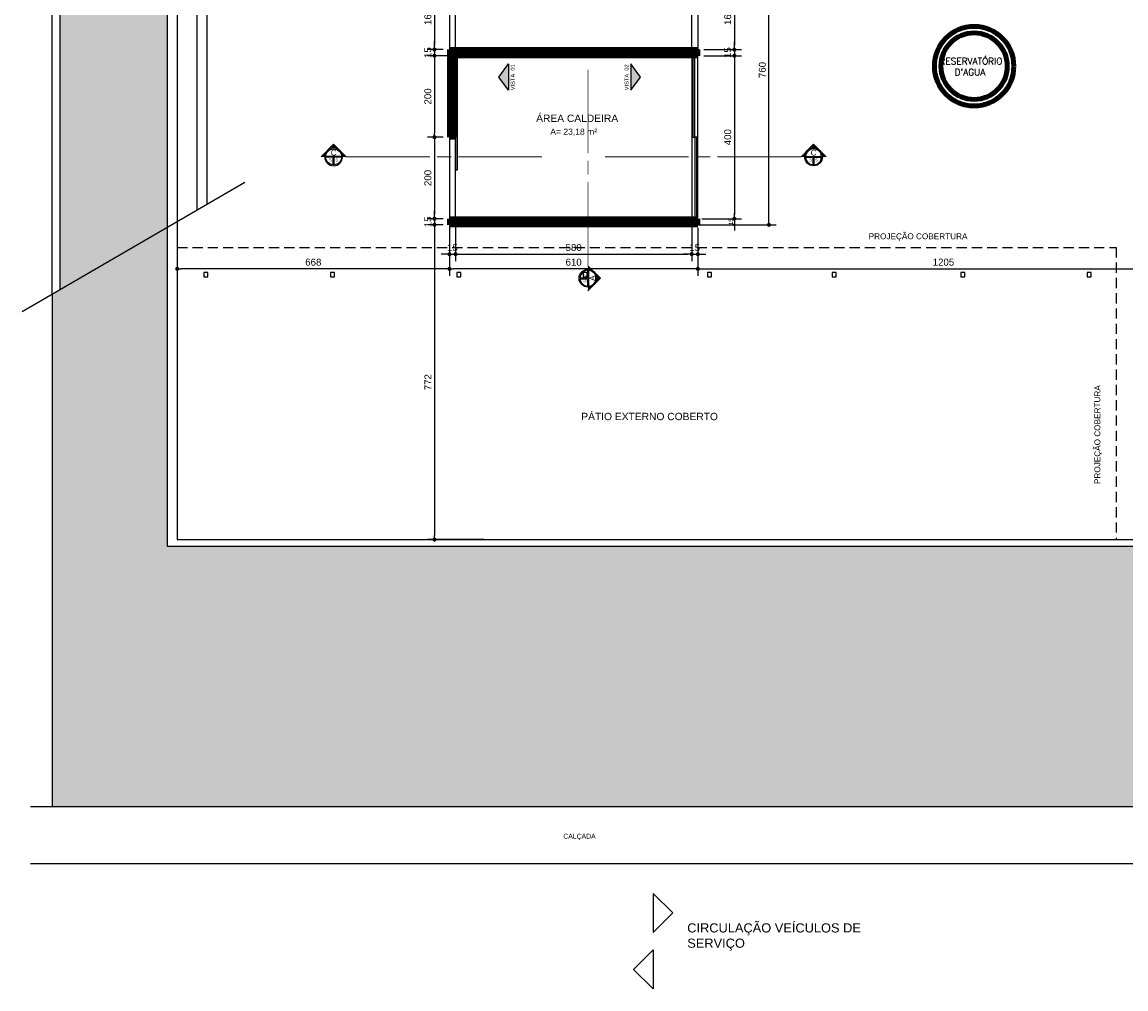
# Model space of a CAD drawing. Header units: metres. Extents: x -44 to 208, y -13 to 238.
# Tile 104 of 154: x 13 to 40, y 183 to 207. Entities that reach past the tile are written whole.
import ezdxf
from ezdxf.enums import TextEntityAlignment as Align

# ---------------------------------------------------------------- set-up
doc = ezdxf.new("R2010")
doc.units = ezdxf.units.M
doc.header["$MEASUREMENT"] = 0
doc.linetypes.add('HIDDEN', pattern=[0.375, 0.25, -0.125])
doc.layers.add('ALV-ALT', color=7, linetype='Continuous', lineweight=90)
for name, color, linetype in [('ALV-CONS', 12, 'Continuous'), ('CONTORNO', 8, 'Continuous'), ('CTA-GER', 35, 'Continuous'), ('EST-LAJ', 6, 'Continuous'), ('HTC-EST', 253, 'Continuous'), ('HTC-PIS', 8, 'Continuous'), ('PIS-DSN', 40, 'Continuous'), ('SMB-GER', 9, 'Continuous'), ('TXT-AMB', 25, 'Continuous'), ('TXT-ESP', 40, 'Continuous')]:
    doc.layers.add(name, color=color, linetype=linetype)
doc.styles.add('50-30', font='romans.shx', dxfattribs={"height": 0.16})
doc.styles.add('ARIAL', font='arial.ttf')
doc.styles.add('Griffe', font='arial.ttf')
doc.styles.add('Texto Ambiente 1-50', font='arial.ttf', dxfattribs={"height": 0.12})
doc.styles.add('Texto Cota', font='arial.ttf')
doc.styles.add('Texto Especificacao 1-50', font='arial.ttf', dxfattribs={"height": 0.1})
doc.dimstyles.new('ARQ-1-100', dxfattribs={"dimscale": 0, "dimtxt": 0.17, "dimasz": 0.1, "dimexe": 0.175, "dimexo": 0.15, "dimgap": 0.075, "dimtad": 1, "dimdec": 0, "dimlfac": 100, "dimzin": 1, "dimdsep": 46, "dimtxsty": 'Texto Cota', "dimblk1": 'DOT', "dimblk2": 'DOT', "dimsah": 1, "dimcen": 0.2, "dimclrd": 256, "dimclre": 256, "dimclrt": 15, "dimaunit": 1, "dimazin": 0, "dimtfac": 1.8, "dimtdec": 0, "dimtix": 1, "dimtmove": 2, "dimatfit": 1, "dimldrblk": 'DOT', "dimfxl": 1, "dimtolj": 1, "dimtzin": 4, "dimlwd": -1, "dimarcsym": 0})
doc.dimstyles.new('ARQ-1-50', dxfattribs={"dimscale": 0, "dimtxt": 0.1, "dimasz": 0.07, "dimexe": 0.075, "dimexo": 0.1, "dimgap": 0.035, "dimtad": 1, "dimdec": 0, "dimlfac": 100, "dimzin": 1, "dimdsep": 46, "dimtxsty": 'Texto Cota', "dimblk": 'DOT', "dimcen": 0.1, "dimclrd": 256, "dimclre": 256, "dimclrt": 15, "dimaunit": 1, "dimadec": 0, "dimazin": 0, "dimtfac": 1.8, "dimtdec": 0, "dimtix": 1, "dimtmove": 2, "dimatfit": 1, "dimldrblk": 'DOT', "dimfxl": 1, "dimtolj": 1, "dimtzin": 4, "dimlwd": -1, "dimarcsym": 0})
pattern_1 = [(45, (-54.386156, 108.869885), (-0.0070710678, 0.0070710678), [])]
pattern_2 = [(37.5, (0, 0), (-0.00629934, 0.19268238), [0, -0.152, 0, -0.17, 0, -0.1625]), (7.5, (0, 0), (0.17697767, 0.2822146), [0, -0.082, 0, -0.137, 0, -0.0525]), (327.5, (-0.123, 0), (0.31141419, 0.0005659), [0, -0.05, 0, -0.18, 0, -0.235]), (317.5, (-0.123, 0), (0.30061266, 0.08776756), [0, -0.025, 0, -0.118, 0, -0.135])]

# ---------------------------------------------------------------- blocks, each defined once
blk = doc.blocks.new('_DOT')
at = {"color": 0, "linetype": 'ByBlock'}
blk.add_line((-0.5, 0), (-1, 0), dxfattribs=at)
at = {"color": 0, "linetype": 'ByBlock', "const_width": 0.5}
blk.add_lwpolyline([(-0.25, 0, 1), (0.25, 0, 1)], format="xyb", close=True, dxfattribs=at)
blk = doc.blocks.new('*D4334')
at = {"layer": 'CTA-GER', "lineweight": -2, "transparency": 16777216}
for p, q in [((29.847, 207.561), (30.769, 207.561)), ((29.847, 205.957), (30.769, 205.957))]:
    blk.add_line(p, q, dxfattribs=at)
at = {"layer": 'CTA-GER', "transparency": 16777216}
blk.add_line((30.594, 207.461), (30.594, 206.057), dxfattribs=at)
at = {"layer": 'Defpoints', "color": 0, "transparency": 16777216}
for p in [(29.697, 207.561), (29.697, 205.957), (30.594, 205.957)]:
    blk.add_point(p, dxfattribs=at)
at = {"layer": 'CTA-GER', "transparency": 16777216, "xscale": 0.1, "yscale": 0.1, "zscale": 0.1}
for p, rotation in [((30.594, 207.561), 90), ((30.594, 205.957), 270)]:
    blk.add_blockref('_DOT', p, dxfattribs=dict(at, rotation=rotation))
at = {"layer": 'CTA-GER', "color": 15, "transparency": 16777216, "insert": (30.432, 206.759), "char_height": 0.17, "attachment_point": 5, "rotation": 90, "style": 'Texto Cota'}
blk.add_mtext('\\A1;160', dxfattribs=at)
blk = doc.blocks.new('*D4335')
at = {"layer": 'CTA-GER', "transparency": 16777216}
for p, q in [((30.594, 206.057), (30.594, 206.157)), ((30.594, 205.957), (30.594, 205.807)), ((30.594, 205.707), (30.594, 205.607))]:
    blk.add_line(p, q, dxfattribs=at)
at = {"layer": 'CTA-GER', "lineweight": -2, "transparency": 16777216}
for p, q in [((29.847, 205.957), (30.769, 205.957)), ((29.847, 205.807), (30.769, 205.807))]:
    blk.add_line(p, q, dxfattribs=at)
at = {"layer": 'Defpoints', "color": 0, "transparency": 16777216}
for p in [(29.697, 205.957), (29.697, 205.807), (30.594, 205.807)]:
    blk.add_point(p, dxfattribs=at)
at = {"layer": 'CTA-GER', "transparency": 16777216, "xscale": 0.1, "yscale": 0.1, "zscale": 0.1}
for p, rotation in [((30.594, 205.957), 270), ((30.594, 205.807), 90)]:
    blk.add_blockref('_DOT', p, dxfattribs=dict(at, rotation=rotation))
at = {"layer": 'CTA-GER', "color": 15, "transparency": 16777216, "insert": (30.432, 205.882), "char_height": 0.17, "attachment_point": 5, "rotation": 90, "style": 'Texto Cota'}
blk.add_mtext('\\A1;15', dxfattribs=at)
blk = doc.blocks.new('*D4336')
at = {"layer": 'CTA-GER', "lineweight": -2, "transparency": 16777216}
for p, q in [((29.847, 205.807), (30.769, 205.807)), ((29.847, 201.807), (30.769, 201.807))]:
    blk.add_line(p, q, dxfattribs=at)
at = {"layer": 'CTA-GER', "transparency": 16777216}
blk.add_line((30.594, 205.707), (30.594, 201.907), dxfattribs=at)
at = {"layer": 'Defpoints', "color": 0, "transparency": 16777216}
for p in [(29.697, 205.807), (29.697, 201.807), (30.594, 201.807)]:
    blk.add_point(p, dxfattribs=at)
at = {"layer": 'CTA-GER', "transparency": 16777216, "xscale": 0.1, "yscale": 0.1, "zscale": 0.1}
for p, rotation in [((30.594, 205.807), 90), ((30.594, 201.807), 270)]:
    blk.add_blockref('_DOT', p, dxfattribs=dict(at, rotation=rotation))
at = {"layer": 'CTA-GER', "color": 15, "transparency": 16777216, "insert": (30.432, 203.807), "char_height": 0.17, "attachment_point": 5, "rotation": 90, "style": 'Texto Cota'}
blk.add_mtext('\\A1;400', dxfattribs=at)
blk = doc.blocks.new('*D4337')
at = {"layer": 'CTA-GER', "lineweight": -2, "transparency": 16777216}
for p, q in [((29.797, 201.807), (30.669, 201.807)), ((29.797, 201.657), (30.669, 201.657))]:
    blk.add_line(p, q, dxfattribs=at)
at = {"layer": 'CTA-GER', "transparency": 16777216}
for p, q in [((30.594, 201.877), (30.594, 201.947)), ((30.594, 201.807), (30.594, 201.657)), ((30.594, 201.587), (30.594, 201.517))]:
    blk.add_line(p, q, dxfattribs=at)
at = {"layer": 'Defpoints', "color": 0, "transparency": 16777216}
for p in [(29.697, 201.807), (29.697, 201.657), (30.594, 201.657)]:
    blk.add_point(p, dxfattribs=at)
at = {"layer": 'CTA-GER', "transparency": 16777216, "xscale": 0.07, "yscale": 0.07, "zscale": 0.07}
for p, rotation in [((30.594, 201.807), 270), ((30.594, 201.657), 90)]:
    blk.add_blockref('_DOT', p, dxfattribs=dict(at, rotation=rotation))
at = {"layer": 'CTA-GER', "color": 15, "transparency": 16777216, "insert": (30.508, 201.732), "char_height": 0.1, "attachment_point": 5, "rotation": 90, "style": 'Texto Cota'}
blk.add_mtext('\\A1;15', dxfattribs=at)
blk = doc.blocks.new('*D4339')
at = {"layer": 'CTA-GER', "lineweight": -2, "transparency": 16777216}
for p, q in [((23.452, 207.561), (23.06, 207.561)), ((23.452, 205.957), (23.06, 205.957))]:
    blk.add_line(p, q, dxfattribs=at)
at = {"layer": 'CTA-GER', "transparency": 16777216}
blk.add_line((23.235, 207.461), (23.235, 206.057), dxfattribs=at)
at = {"layer": 'Defpoints', "color": 0, "transparency": 16777216}
for p in [(23.602, 207.561), (23.235, 205.957), (23.602, 205.957)]:
    blk.add_point(p, dxfattribs=at)
at = {"layer": 'CTA-GER', "transparency": 16777216, "xscale": 0.1, "yscale": 0.1, "zscale": 0.1}
for p, rotation in [((23.235, 207.561), 90), ((23.235, 205.957), 270)]:
    blk.add_blockref('_DOT', p, dxfattribs=dict(at, rotation=rotation))
at = {"layer": 'CTA-GER', "color": 15, "transparency": 16777216, "insert": (23.073, 206.759), "char_height": 0.17, "attachment_point": 5, "rotation": 90, "style": 'Texto Cota'}
blk.add_mtext('\\A1;160', dxfattribs=at)
blk = doc.blocks.new('*D4340')
at = {"layer": 'CTA-GER', "transparency": 16777216}
for p, q in [((23.235, 206.057), (23.235, 206.157)), ((23.235, 205.957), (23.235, 205.807)), ((23.235, 205.707), (23.235, 205.607))]:
    blk.add_line(p, q, dxfattribs=at)
at = {"layer": 'CTA-GER', "lineweight": -2, "transparency": 16777216}
for p, q in [((23.452, 205.957), (23.06, 205.957)), ((23.602, 205.807), (23.06, 205.807))]:
    blk.add_line(p, q, dxfattribs=at)
at = {"layer": 'Defpoints', "color": 0, "transparency": 16777216}
for p in [(23.602, 205.957), (23.235, 205.807), (23.752, 205.807)]:
    blk.add_point(p, dxfattribs=at)
at = {"layer": 'CTA-GER', "transparency": 16777216, "xscale": 0.1, "yscale": 0.1, "zscale": 0.1}
for p, rotation in [((23.235, 205.957), 270), ((23.235, 205.807), 90)]:
    blk.add_blockref('_DOT', p, dxfattribs=dict(at, rotation=rotation))
at = {"layer": 'CTA-GER', "color": 15, "transparency": 16777216, "insert": (23.073, 205.882), "char_height": 0.17, "attachment_point": 5, "rotation": 90, "style": 'Texto Cota'}
blk.add_mtext('\\A1;15', dxfattribs=at)
blk = doc.blocks.new('*D4341')
at = {"layer": 'CTA-GER', "lineweight": -2, "transparency": 16777216}
for p, q in [((23.602, 205.807), (23.06, 205.807)), ((23.452, 203.807), (23.06, 203.807))]:
    blk.add_line(p, q, dxfattribs=at)
at = {"layer": 'CTA-GER', "transparency": 16777216}
blk.add_line((23.235, 205.707), (23.235, 203.907), dxfattribs=at)
at = {"layer": 'Defpoints', "color": 0, "transparency": 16777216}
for p in [(23.752, 205.807), (23.235, 203.807), (23.602, 203.807)]:
    blk.add_point(p, dxfattribs=at)
at = {"layer": 'CTA-GER', "transparency": 16777216, "xscale": 0.1, "yscale": 0.1, "zscale": 0.1}
for p, rotation in [((23.235, 205.807), 90), ((23.235, 203.807), 270)]:
    blk.add_blockref('_DOT', p, dxfattribs=dict(at, rotation=rotation))
at = {"layer": 'CTA-GER', "color": 15, "transparency": 16777216, "insert": (23.073, 204.807), "char_height": 0.17, "attachment_point": 5, "rotation": 90, "style": 'Texto Cota'}
blk.add_mtext('\\A1;200', dxfattribs=at)
blk = doc.blocks.new('*D4342')
at = {"layer": 'CTA-GER', "lineweight": -2, "transparency": 16777216}
for p, q in [((23.452, 203.807), (23.06, 203.807)), ((23.452, 201.807), (23.06, 201.807))]:
    blk.add_line(p, q, dxfattribs=at)
at = {"layer": 'CTA-GER', "transparency": 16777216}
blk.add_line((23.235, 203.707), (23.235, 201.907), dxfattribs=at)
at = {"layer": 'Defpoints', "color": 0, "transparency": 16777216}
for p in [(23.602, 203.807), (23.235, 201.807), (23.602, 201.807)]:
    blk.add_point(p, dxfattribs=at)
at = {"layer": 'CTA-GER', "transparency": 16777216, "xscale": 0.1, "yscale": 0.1, "zscale": 0.1}
for p, rotation in [((23.235, 203.807), 90), ((23.235, 201.807), 270)]:
    blk.add_blockref('_DOT', p, dxfattribs=dict(at, rotation=rotation))
at = {"layer": 'CTA-GER', "color": 15, "transparency": 16777216, "insert": (23.073, 202.807), "char_height": 0.17, "attachment_point": 5, "rotation": 90, "style": 'Texto Cota'}
blk.add_mtext('\\A1;200', dxfattribs=at)
blk = doc.blocks.new('*D4343')
at = {"layer": 'CTA-GER', "lineweight": -2, "transparency": 16777216}
for p, q in [((23.452, 201.807), (23.06, 201.807)), ((23.452, 201.657), (23.06, 201.657))]:
    blk.add_line(p, q, dxfattribs=at)
at = {"layer": 'CTA-GER', "transparency": 16777216}
for p, q in [((23.235, 201.907), (23.235, 202.007)), ((23.235, 201.807), (23.235, 201.657)), ((23.235, 201.557), (23.235, 201.457))]:
    blk.add_line(p, q, dxfattribs=at)
at = {"layer": 'Defpoints', "color": 0, "transparency": 16777216}
for p in [(23.602, 201.807), (23.235, 201.657), (23.602, 201.657)]:
    blk.add_point(p, dxfattribs=at)
at = {"layer": 'CTA-GER', "transparency": 16777216, "xscale": 0.1, "yscale": 0.1, "zscale": 0.1}
for p, rotation in [((23.235, 201.807), 270), ((23.235, 201.657), 90)]:
    blk.add_blockref('_DOT', p, dxfattribs=dict(at, rotation=rotation))
at = {"layer": 'CTA-GER', "color": 15, "transparency": 16777216, "insert": (23.073, 201.732), "char_height": 0.17, "attachment_point": 5, "rotation": 90, "style": 'Texto Cota'}
blk.add_mtext('\\A1;15', dxfattribs=at)
blk = doc.blocks.new('*D4344')
at = {"layer": 'CTA-GER', "lineweight": -2, "transparency": 16777216}
for p, q in [((23.602, 201.657), (23.602, 200.763)), ((23.752, 201.657), (23.752, 200.763))]:
    blk.add_line(p, q, dxfattribs=at)
at = {"layer": 'CTA-GER', "transparency": 16777216}
for p, q in [((23.502, 200.938), (23.402, 200.938)), ((23.602, 200.938), (23.752, 200.938)), ((23.852, 200.938), (23.952, 200.938))]:
    blk.add_line(p, q, dxfattribs=at)
at = {"layer": 'Defpoints', "color": 0, "transparency": 16777216}
for p in [(23.602, 201.807), (23.752, 201.807), (23.752, 200.938)]:
    blk.add_point(p, dxfattribs=at)
at = {"layer": 'CTA-GER', "transparency": 16777216, "xscale": 0.1, "yscale": 0.1, "zscale": 0.1}
blk.add_blockref('_DOT', (23.602, 200.938), dxfattribs=at)
at = {"layer": 'CTA-GER', "transparency": 16777216, "xscale": 0.1, "yscale": 0.1, "zscale": 0.1, "rotation": 180}
blk.add_blockref('_DOT', (23.752, 200.938), dxfattribs=at)
at = {"layer": 'CTA-GER', "color": 15, "transparency": 16777216, "insert": (23.677, 201.1), "char_height": 0.17, "attachment_point": 5, "style": 'Texto Cota'}
blk.add_mtext('\\A1;15', dxfattribs=at)
blk = doc.blocks.new('*D4345')
at = {"layer": 'CTA-GER', "lineweight": -2, "transparency": 16777216}
for p, q in [((23.752, 201.657), (23.752, 200.763)), ((29.547, 201.657), (29.547, 200.763))]:
    blk.add_line(p, q, dxfattribs=at)
at = {"layer": 'CTA-GER', "transparency": 16777216}
blk.add_line((23.852, 200.938), (29.447, 200.938), dxfattribs=at)
at = {"layer": 'Defpoints', "color": 0, "transparency": 16777216}
for p in [(23.752, 201.807), (29.547, 201.807), (29.547, 200.938)]:
    blk.add_point(p, dxfattribs=at)
at = {"layer": 'CTA-GER', "transparency": 16777216, "xscale": 0.1, "yscale": 0.1, "zscale": 0.1, "rotation": 180}
blk.add_blockref('_DOT', (23.752, 200.938), dxfattribs=at)
at = {"layer": 'CTA-GER', "transparency": 16777216, "xscale": 0.1, "yscale": 0.1, "zscale": 0.1}
blk.add_blockref('_DOT', (29.547, 200.938), dxfattribs=at)
at = {"layer": 'CTA-GER', "color": 15, "transparency": 16777216, "insert": (26.65, 201.1), "char_height": 0.17, "attachment_point": 5, "style": 'Texto Cota'}
blk.add_mtext('\\A1;580', dxfattribs=at)
blk = doc.blocks.new('*D4346')
at = {"layer": 'CTA-GER', "lineweight": -2, "transparency": 16777216}
for p, q in [((29.547, 201.657), (29.547, 200.763)), ((29.697, 201.507), (29.697, 200.763))]:
    blk.add_line(p, q, dxfattribs=at)
at = {"layer": 'CTA-GER', "transparency": 16777216}
for p, q in [((29.447, 200.938), (29.347, 200.938)), ((29.547, 200.938), (29.697, 200.938)), ((29.797, 200.938), (29.897, 200.938))]:
    blk.add_line(p, q, dxfattribs=at)
at = {"layer": 'Defpoints', "color": 0, "transparency": 16777216}
for p in [(29.547, 201.807), (29.697, 201.657), (29.697, 200.938)]:
    blk.add_point(p, dxfattribs=at)
at = {"layer": 'CTA-GER', "transparency": 16777216, "xscale": 0.1, "yscale": 0.1, "zscale": 0.1}
blk.add_blockref('_DOT', (29.547, 200.938), dxfattribs=at)
at = {"layer": 'CTA-GER', "transparency": 16777216, "xscale": 0.1, "yscale": 0.1, "zscale": 0.1, "rotation": 180}
blk.add_blockref('_DOT', (29.697, 200.938), dxfattribs=at)
at = {"layer": 'CTA-GER', "color": 15, "transparency": 16777216, "insert": (29.622, 201.1), "char_height": 0.17, "attachment_point": 5, "style": 'Texto Cota'}
blk.add_mtext('\\A1;15', dxfattribs=at)
blk = doc.blocks.new('ENTORNO')
at = {"layer": 'ALV-ALT'}
for radius in [0.975, 0.815]:
    blk.add_circle((112.434, -27.114), radius, dxfattribs=at)
at = {"layer": 'HTC-EST'}
for p, q in [((90.009, -32.586), (90.009, 3.927)), ((89.809, -32.702), (89.809, 3.781)), ((93.609, -24.909), (93.609, -30.495)), ((93.359, -25.059), (93.359, -30.64)), ((89.072, -33.13), (94.536, -29.957))]:
    blk.add_line(p, q, dxfattribs=at)
at = {"layer": 'HTC-EST', "style": '50-30'}
for s, p in [('RESERVATÓRIO', (111.587, -27.072)), ("D'AGUA", (111.955, -27.341))]:
    blk.add_text(s, height=0.16, dxfattribs=at).set_placement(p)
blk = doc.blocks.new('*D4427')
at = {"layer": 'CTA-GER', "lineweight": -2, "transparency": 16777216}
for p, q in [((23.452, 201.657), (23.06, 201.657)), ((24.45, 193.935), (23.06, 193.935))]:
    blk.add_line(p, q, dxfattribs=at)
at = {"layer": 'CTA-GER', "transparency": 16777216}
blk.add_line((23.235, 201.557), (23.235, 194.035), dxfattribs=at)
at = {"layer": 'Defpoints', "color": 0, "transparency": 16777216}
for p in [(23.602, 201.657), (23.235, 193.935), (24.6, 193.935)]:
    blk.add_point(p, dxfattribs=at)
at = {"layer": 'CTA-GER', "transparency": 16777216, "xscale": 0.1, "yscale": 0.1, "zscale": 0.1}
for p, rotation in [((23.235, 201.657), 90), ((23.235, 193.935), 270)]:
    blk.add_blockref('_DOT', p, dxfattribs=dict(at, rotation=rotation))
at = {"layer": 'CTA-GER', "color": 15, "transparency": 16777216, "insert": (23.074, 197.796), "char_height": 0.17, "attachment_point": 5, "rotation": 90, "style": 'Texto Cota'}
blk.add_mtext('\\A1;772', dxfattribs=at)
blk = doc.blocks.new('*D4428')
at = {"layer": 'CTA-GER', "lineweight": -2, "transparency": 16777216}
for p, q in [((29.089, 209.255), (31.618, 209.255)), ((29.574, 201.657), (31.618, 201.657))]:
    blk.add_line(p, q, dxfattribs=at)
at = {"layer": 'CTA-GER', "transparency": 16777216}
blk.add_line((31.443, 201.757), (31.443, 209.155), dxfattribs=at)
at = {"layer": 'Defpoints', "color": 0, "transparency": 16777216}
for p in [(28.939, 209.255), (31.443, 209.255), (29.424, 201.657)]:
    blk.add_point(p, dxfattribs=at)
at = {"layer": 'CTA-GER', "transparency": 16777216, "xscale": 0.1, "yscale": 0.1, "zscale": 0.1}
for p, rotation in [((31.443, 209.255), 90), ((31.443, 201.657), 270)]:
    blk.add_blockref('_DOT', p, dxfattribs=dict(at, rotation=rotation))
at = {"layer": 'CTA-GER', "color": 15, "transparency": 16777216, "insert": (31.281, 205.456), "char_height": 0.17, "attachment_point": 5, "rotation": 90, "style": 'Texto Cota'}
blk.add_mtext('\\A1;760', dxfattribs=at)
blk = doc.blocks.new('*D4429')
at = {"layer": 'CTA-GER', "lineweight": -2, "transparency": 16777216}
for p, q in [((23.602, 201.612), (23.602, 200.403)), ((29.697, 201.582), (29.697, 200.403))]:
    blk.add_line(p, q, dxfattribs=at)
at = {"layer": 'CTA-GER', "transparency": 16777216}
blk.add_line((29.597, 200.578), (23.702, 200.578), dxfattribs=at)
at = {"layer": 'Defpoints', "color": 0, "transparency": 16777216}
for p in [(23.602, 201.762), (29.697, 201.732), (23.602, 200.578)]:
    blk.add_point(p, dxfattribs=at)
at = {"layer": 'CTA-GER', "transparency": 16777216, "xscale": 0.1, "yscale": 0.1, "zscale": 0.1, "rotation": 180}
blk.add_blockref('_DOT', (23.602, 200.578), dxfattribs=at)
at = {"layer": 'CTA-GER', "transparency": 16777216, "xscale": 0.1, "yscale": 0.1, "zscale": 0.1}
blk.add_blockref('_DOT', (29.697, 200.578), dxfattribs=at)
at = {"layer": 'CTA-GER', "color": 15, "transparency": 16777216, "insert": (26.65, 200.74), "char_height": 0.17, "attachment_point": 5, "style": 'Texto Cota'}
blk.add_mtext('\\A1;610', dxfattribs=at)
blk = doc.blocks.new('*D4456')
at = {"layer": 'CTA-GER', "lineweight": -2, "transparency": 16777216}
for p, q in [((23.602, 201.612), (23.602, 200.403)), ((16.922, 201.321), (16.922, 200.403))]:
    blk.add_line(p, q, dxfattribs=at)
at = {"layer": 'CTA-GER', "transparency": 16777216}
blk.add_line((23.502, 200.578), (17.022, 200.578), dxfattribs=at)
at = {"layer": 'Defpoints', "color": 0, "transparency": 16777216}
for p in [(23.602, 201.762), (16.922, 201.471), (16.922, 200.578)]:
    blk.add_point(p, dxfattribs=at)
at = {"layer": 'CTA-GER', "transparency": 16777216, "xscale": 0.1, "yscale": 0.1, "zscale": 0.1, "rotation": 180}
blk.add_blockref('_DOT', (16.922, 200.578), dxfattribs=at)
at = {"layer": 'CTA-GER', "transparency": 16777216, "xscale": 0.1, "yscale": 0.1, "zscale": 0.1}
blk.add_blockref('_DOT', (23.602, 200.578), dxfattribs=at)
at = {"layer": 'CTA-GER', "color": 15, "transparency": 16777216, "insert": (20.262, 200.74), "char_height": 0.17, "attachment_point": 5, "style": 'Texto Cota'}
blk.add_mtext('\\A1;668', dxfattribs=at)
blk = doc.blocks.new('*D4457')
at = {"layer": 'CTA-GER', "lineweight": -2, "transparency": 16777216}
for p, q in [((29.697, 201.582), (29.697, 200.403)), ((41.752, 201.369), (41.752, 200.403))]:
    blk.add_line(p, q, dxfattribs=at)
at = {"layer": 'CTA-GER', "transparency": 16777216}
blk.add_line((29.797, 200.578), (41.652, 200.578), dxfattribs=at)
at = {"layer": 'Defpoints', "color": 0, "transparency": 16777216}
for p in [(29.697, 201.732), (41.752, 201.519), (41.752, 200.578)]:
    blk.add_point(p, dxfattribs=at)
at = {"layer": 'CTA-GER', "transparency": 16777216, "xscale": 0.1, "yscale": 0.1, "zscale": 0.1, "rotation": 180}
blk.add_blockref('_DOT', (29.697, 200.578), dxfattribs=at)
at = {"layer": 'CTA-GER', "transparency": 16777216, "xscale": 0.1, "yscale": 0.1, "zscale": 0.1}
blk.add_blockref('_DOT', (41.752, 200.578), dxfattribs=at)
at = {"layer": 'CTA-GER', "color": 15, "transparency": 16777216, "insert": (35.725, 200.74), "char_height": 0.17, "attachment_point": 5, "style": 'Texto Cota'}
blk.add_mtext('\\A1;1205', dxfattribs=at)
blk = doc.blocks.new('Corte dir-cima')
h = blk.add_hatch(color=256)
h.dxf.hatch_style = 1
h.paths.add_polyline_path([(8.189, 0.439), (7.75, 0.879), (7.311, 0.439, -0.414214)])
h = blk.add_hatch(color=256)
h.dxf.hatch_style = 1
h.paths.add_polyline_path([(7.311, 0.439, 0.198912), (7.129, 0), (6.871, 0)])
h = blk.add_hatch(color=256)
h.dxf.hatch_style = 1
h.paths.add_polyline_path([(8.189, 0.439), (8.629, 0), (8.371, 0, 0.198912)])
for p, q in [((6.871, 0), (7.75, 0.879)), ((8.629, 0), (7.75, 0.879)), ((7.192, 0.031), (8.308, 0.031)), ((7.129, -0.031), (7.129, -0.031)), ((7.192, -0.031), (7.719, -0.031)), ((7.719, -0.559), (7.719, -0.031)), ((7.781, -0.031), (8.308, -0.031)), ((7.781, -0.559), (7.781, -0.031))]:
    blk.add_line(p, q)
at = {"const_width": 0.05}
for points in [[(-6.871, 0), (-1, 0)], [(-0.5, 0), (0.5, 0)], [(1, 0), (6.871, 0)]]:
    blk.add_lwpolyline(points, dxfattribs=at)
blk.add_circle((7.75, 0), 0.621)
for start, end in [(3.18474, 176.81526), (183.18474, 266.81526), (273.18474, 356.81526)]:
    blk.add_arc((7.75, 0), 0.559, start, end)
at = {"style": 'Griffe'}
for tag, height, p in [('A', 0.4, (7.75, 0.295)), ('B', 0.2, (7.537, -0.213)), ('C', 0.2, (7.963, -0.213))]:
    blk.add_attdef(tag, text='', height=height, dxfattribs=at).set_placement(p, align=Align.MIDDLE_CENTER)

msp = doc.modelspace()

# ---------------------------------------------------------------- hatches: boundary and pattern name
at = {"layer": 'ALV-CONS'}
h = msp.add_hatch(dxfattribs=at)
h.set_pattern_fill('LINE', color=256, scale=0.08, angle=45)
h.set_pattern_definition(pattern_1)
h.paths.add_polyline_path([(29.697, 205.957), (23.602, 205.957), (23.602, 204.107), (23.752, 204.107), (23.752, 204.609), (23.752, 205.807), (29.697, 205.807)])
h = msp.add_hatch(dxfattribs=at)
h.set_pattern_fill('LINE', color=256, scale=0.08, angle=45)
h.set_pattern_definition(pattern_1)
h.paths.add_polyline_path([(23.752, 204.107), (23.602, 204.107), (23.602, 203.807), (23.752, 203.807)])
h = msp.add_hatch(dxfattribs=at)
h.set_pattern_fill('LINE', color=256, scale=0.08, angle=45)
h.set_pattern_definition(pattern_1)
h.paths.add_polyline_path([(29.697, 201.807), (23.602, 201.807), (23.602, 201.657), (29.697, 201.657)])
at = {"layer": 'HTC-EST', "true_color": 0x1b6b00}
h = msp.add_hatch(dxfattribs=at)
h.set_pattern_fill('AR-SAND', color=86, scale=0.1)
h.set_pattern_definition(pattern_2)
h.paths.add_polyline_path([(15.421, 235.155), (14.052, 235.155), (14.052, 200.078), (16.672, 201.6), (16.672, 207.605), (15.421, 207.605)])
h = msp.add_hatch(dxfattribs=at)
h.set_pattern_fill('AR-SAND', color=86, scale=0.1)
h.set_pattern_definition(pattern_2)
h.paths.add_polyline_path([(41.63, 193.775), (16.672, 193.775), (16.672, 201.6), (13.852, 199.962), (13.852, 187.385), (41.63, 187.385)])
h.paths.add_polyline_path([(41.289, 193.673), (41.289, 194.022), (40.938, 194.022), (40.938, 193.673)], flags=24)
h.paths.add_polyline_path([(41.288, 191.735), (41.288, 192.216), (40.938, 192.216), (40.938, 191.735)], flags=24)
h.paths.add_polyline_path([(41.289, 189.917), (41.289, 190.266), (40.938, 190.266), (40.938, 189.917)], flags=24)
h.paths.add_polyline_path([(41.289, 188.877), (41.289, 189.358), (40.938, 189.358), (40.938, 188.877)], flags=24)
h.paths.add_polyline_path([(41.289, 187.967), (41.289, 188.316), (40.938, 188.316), (40.938, 187.967)], flags=24)
h.paths.add_polyline_path([(40.732, 190.764), (40.732, 191.246), (40.382, 191.246), (40.382, 190.764)], flags=24)
at = {"layer": 'HTC-PIS'}
h = msp.add_hatch(color=256, dxfattribs=at)
h.dxf.hatch_style = 1
h.paths.add_polyline_path([(25.053, 205.604), (25.053, 204.964), (24.813, 205.284)])
h = msp.add_hatch(color=256, dxfattribs=at)
h.dxf.hatch_style = 1
h.paths.add_polyline_path([(28.052, 205.604), (28.052, 204.964), (28.292, 205.284)])

# ---------------------------------------------------------------- linework, layer by layer
at = {"layer": 'ALV-ALT'}
for p, q in [((23.602, 205.957), (29.697, 205.957)), ((23.602, 205.957), (23.602, 203.807)), ((29.697, 205.957), (29.697, 205.807)), ((29.697, 205.807), (23.752, 205.807)), ((23.752, 203.807), (23.752, 205.807)), ((23.602, 203.807), (23.752, 203.807)), ((29.697, 201.807), (23.602, 201.807)), ((23.602, 201.657), (23.602, 201.807)), ((29.697, 201.807), (29.697, 201.657)), ((29.697, 201.657), (23.602, 201.657))]:
    msp.add_line(p, q, dxfattribs=at)
at = {"layer": 'CTA-GER'}
msp.add_line((13.852, 199.962), (13.852, 187.385), dxfattribs=at)
at = {"layer": 'EST-LAJ'}
msp.add_lwpolyline([(23.602, 203.807), (23.752, 203.807), (23.752, 204.107), (23.602, 204.107)], close=True, dxfattribs=at)
at = {"layer": 'HTC-EST'}
for p, q in [((16.672, 207.605), (16.672, 193.775)), ((16.922, 207.755), (16.922, 193.935)), ((16.672, 193.775), (41.78, 193.775)), ((16.922, 193.935), (43.29, 193.935)), ((13.322, 187.385), (41.78, 187.385)), ((13.322, 185.985), (44.052, 185.985))]:
    msp.add_line(p, q, dxfattribs=at)
at = {"layer": 'HTC-EST', "linetype": 'HIDDEN'}
for p, q in [((16.922, 201.105), (39.962, 201.105)), ((39.962, 201.105), (39.962, 193.935))]:
    msp.add_line(p, q, dxfattribs=at)
at = {"layer": 'HTC-EST'}
for points in [[(17.572, 200.485), (17.572, 200.385), (17.672, 200.385), (17.672, 200.485)], [(20.682, 200.485), (20.682, 200.385), (20.782, 200.385), (20.782, 200.485)], [(23.782, 200.485), (23.782, 200.385), (23.882, 200.385), (23.882, 200.485)], [(26.882, 200.485), (26.882, 200.385), (26.982, 200.385), (26.982, 200.485)], [(29.932, 200.485), (29.932, 200.385), (30.032, 200.385), (30.032, 200.485)], [(32.992, 200.485), (32.992, 200.385), (33.092, 200.385), (33.092, 200.485)], [(36.152, 200.485), (36.152, 200.385), (36.252, 200.385), (36.252, 200.485)], [(39.252, 200.485), (39.252, 200.385), (39.352, 200.385), (39.352, 200.485)]]:
    msp.add_lwpolyline(points, close=True, dxfattribs=at)
at = {"layer": 'PIS-DSN'}
for points in [[(23.752, 207.561), (23.602, 207.561), (23.602, 205.957), (23.752, 205.957)], [(29.547, 207.561), (29.697, 207.561), (29.697, 205.957), (29.547, 205.957)], [(29.697, 205.807), (29.547, 205.807), (29.547, 201.807), (29.697, 201.807)], [(29.622, 205.807), (29.572, 205.807), (29.572, 203.807), (29.622, 203.807)], [(23.802, 204.609), (23.752, 204.609), (23.752, 203.005), (23.802, 203.005)], [(23.752, 203.807), (23.602, 203.807), (23.602, 201.807), (23.752, 201.807)], [(29.672, 203.807), (29.622, 203.807), (29.622, 201.807), (29.672, 201.807)]]:
    msp.add_lwpolyline(points, close=True, dxfattribs=at)
at = {"layer": 'TXT-ESP'}
for points in [[(25.053, 205.604), (25.053, 204.964), (24.813, 205.284), (24.813, 205.284)], [(28.052, 205.604), (28.052, 204.964), (28.292, 205.284), (28.292, 205.284)], [(28.604, 185.255), (28.604, 184.295), (29.088, 184.775), (29.088, 184.775)], [(28.604, 183.87), (28.604, 182.91), (28.121, 183.39), (28.121, 183.39)]]:
    msp.add_lwpolyline(points, close=True, dxfattribs=at)

# ---------------------------------------------------------------- block references
msp.add_blockref('ENTORNO', (-75.957, 232.664))
at = {"layer": 'SMB-GER'}
ref = msp.add_blockref('Corte dir-cima', (27.002, 203.059), dxfattribs=dict(at, xscale=0.35, yscale=0.35, zscale=0.35, rotation=270))
ref.add_attrib('A', 'A', dxfattribs={"layer": '0', "height": 0.14, "rotation": 270, "style": 'Griffe', "text_generation_flag": 6}).set_placement((27.105, 200.349), align=Align.MIDDLE_CENTER)
ref.add_attrib('B', '7', dxfattribs={"layer": '0', "height": 0.07, "rotation": 270, "style": 'Griffe', "text_generation_flag": 6}).set_placement((26.927, 200.421), align=Align.MIDDLE_CENTER)
ref.add_attrib('C', '6', dxfattribs={"layer": '0', "height": 0.07, "rotation": 270, "style": 'Griffe', "text_generation_flag": 6}).set_placement((26.927, 200.272), align=Align.MIDDLE_CENTER)
ref = msp.add_blockref('Corte dir-cima', (23.473, 203.325), dxfattribs=dict(at, xscale=-0.35, yscale=0.35, zscale=0.35))
ref.add_attrib('A', 'C', dxfattribs={"layer": '0', "height": 0.14, "rotation": 180, "style": 'Griffe', "text_generation_flag": 6}).set_placement((20.761, 203.428), align=Align.MIDDLE_CENTER)
ref.add_attrib('B', '3', dxfattribs={"layer": '0', "height": 0.07, "rotation": 180, "style": 'Griffe', "text_generation_flag": 6}).set_placement((20.836, 203.25), align=Align.MIDDLE_CENTER)
ref.add_attrib('C', '5', dxfattribs={"layer": '0', "height": 0.07, "rotation": 180, "style": 'Griffe', "text_generation_flag": 6}).set_placement((20.686, 203.25), align=Align.MIDDLE_CENTER)
ref = msp.add_blockref('Corte dir-cima', (29.826, 203.325), dxfattribs=dict(at, xscale=0.35, yscale=0.35, zscale=0.35))
ref.add_attrib('A', 'C', dxfattribs={"layer": '0', "height": 0.14, "rotation": 180, "style": 'Griffe', "text_generation_flag": 6}).set_placement((32.537, 203.428), align=Align.MIDDLE_CENTER)
ref.add_attrib('B', '3', dxfattribs={"layer": '0', "height": 0.07, "rotation": 180, "style": 'Griffe', "text_generation_flag": 6}).set_placement((32.464, 203.25), align=Align.MIDDLE_CENTER)
ref.add_attrib('C', '5', dxfattribs={"layer": '0', "height": 0.07, "rotation": 180, "style": 'Griffe', "text_generation_flag": 6}).set_placement((32.613, 203.25), align=Align.MIDDLE_CENTER)

# ---------------------------------------------------------------- texts
at = {"layer": 'CONTORNO', "insert": (26.398, 186.717), "char_height": 0.12, "width": 2.88721, "attachment_point": 1, "style": 'Texto Ambiente 1-50'}
msp.add_mtext('CALÇADA', dxfattribs=at)
at = {"layer": 'TXT-AMB', "char_height": 0.18, "width": 4.33081, "attachment_point": 1, "style": 'Texto Ambiente 1-50'}
for s, insert in [('ÁREA CALDEIRA', (25.731, 204.361)), ('PÁTIO EXTERNO COBERTO', (26.838, 197.045))]:
    msp.add_mtext(s, dxfattribs=dict(at, insert=insert))
at = {"layer": 'TXT-ESP', "style": 'Texto Especificacao 1-50'}
for s, p in [('VISTA  01', (25.205, 204.959)), ('VISTA  02', (28, 204.959))]:
    msp.add_text(s, height=0.1, rotation=90, dxfattribs=at).set_placement(p)
msp.add_text('A= 23,18 m²', height=0.15, dxfattribs=at).set_placement((26.078, 203.868))
at = {"layer": 'TXT-ESP', "style": 'ARIAL'}
for s, insert, char_height, width, attachment_point in [('PROJEÇÃO COBERTURA', (36.315, 201.448), 0.144, 4.2838, 3), ('CIRCULAÇÃO VEÍCULOS DE SERVIÇO', (29.438, 184.52), 0.225, 4.77802, 1)]:
    msp.add_mtext(s, dxfattribs=dict(at, insert=insert, char_height=char_height, width=width, attachment_point=attachment_point))
at = {"layer": 'TXT-ESP', "insert": (39.43, 197.722), "char_height": 0.144, "width": 4.2838, "attachment_point": 3, "rotation": 90, "style": 'ARIAL'}
msp.add_mtext('PROJEÇÃO COBERTURA', dxfattribs=at)

# ---------------------------------------------------------------- dimensions: what is measured, and where the dimension line sits
at = {"layer": 'CTA-GER'}
for base, p1, p2, dimstyle, picture, middle in [((31.443, 209.255), (29.424, 201.657), (28.939, 209.255), 'ARQ-1-100', '*D4428', (31.281, 205.456)), ((23.235, 205.957), (23.602, 207.561), (23.602, 205.957), 'ARQ-1-100', '*D4339', (23.073, 206.759)), ((30.594, 205.957), (29.697, 207.561), (29.697, 205.957), 'ARQ-1-100', '*D4334', (30.432, 206.759)), ((23.235, 205.807), (23.602, 205.957), (23.752, 205.807), 'ARQ-1-100', '*D4340', (23.073, 205.882)), ((30.594, 205.807), (29.697, 205.957), (29.697, 205.807), 'ARQ-1-100', '*D4335', (30.432, 205.882)), ((23.235, 203.807), (23.752, 205.807), (23.602, 203.807), 'ARQ-1-100', '*D4341', (23.073, 204.807)), ((30.594, 201.807), (29.697, 205.807), (29.697, 201.807), 'ARQ-1-100', '*D4336', (30.432, 203.807)), ((23.235, 201.807), (23.602, 203.807), (23.602, 201.807), 'ARQ-1-100', '*D4342', (23.073, 202.807)), ((23.235, 201.657), (23.602, 201.807), (23.602, 201.657), 'ARQ-1-100', '*D4343', (23.073, 201.732)), ((30.594, 201.657), (29.697, 201.807), (29.697, 201.657), 'ARQ-1-50', '*D4337', (30.508, 201.732)), ((23.235, 193.935), (23.602, 201.657), (24.6, 193.935), 'ARQ-1-100', '*D4427', (23.074, 197.796))]:
    dim = msp.add_linear_dim(base=base, p1=p1, p2=p2, angle=90, dimstyle=dimstyle, override={"dimscale": 1}, dxfattribs=at)
    dim.commit()
    dim.dimension.update_dxf_attribs({"geometry": picture, "text_midpoint": middle})
for base, p1, p2, picture, middle in [((23.752, 200.938), (23.602, 201.807), (23.752, 201.807), '*D4344', (23.677, 201.1)), ((29.5472, 200.9384), (23.752, 201.8067), (29.5472, 201.8067), '*D4345', (26.6496, 201.1002)), ((29.697, 200.938), (29.547, 201.807), (29.697, 201.657), '*D4346', (29.622, 201.1)), ((16.922, 200.578), (23.602, 201.762), (16.922, 201.471), '*D4456', (20.262, 200.74)), ((23.602, 200.5779), (29.6972, 201.7317), (23.602, 201.7624), '*D4429', (26.6496, 200.7397)), ((41.752, 200.5779), (29.6972, 201.7317), (41.752, 201.5186), '*D4457', (35.7246, 200.7397))]:
    dim = msp.add_linear_dim(base=base, p1=p1, p2=p2, dimstyle='ARQ-1-100', override={"dimscale": 1}, dxfattribs=at)
    dim.commit()
    dim.dimension.update_dxf_attribs({"geometry": picture, "text_midpoint": middle})

doc.saveas('drawing.dxf')
